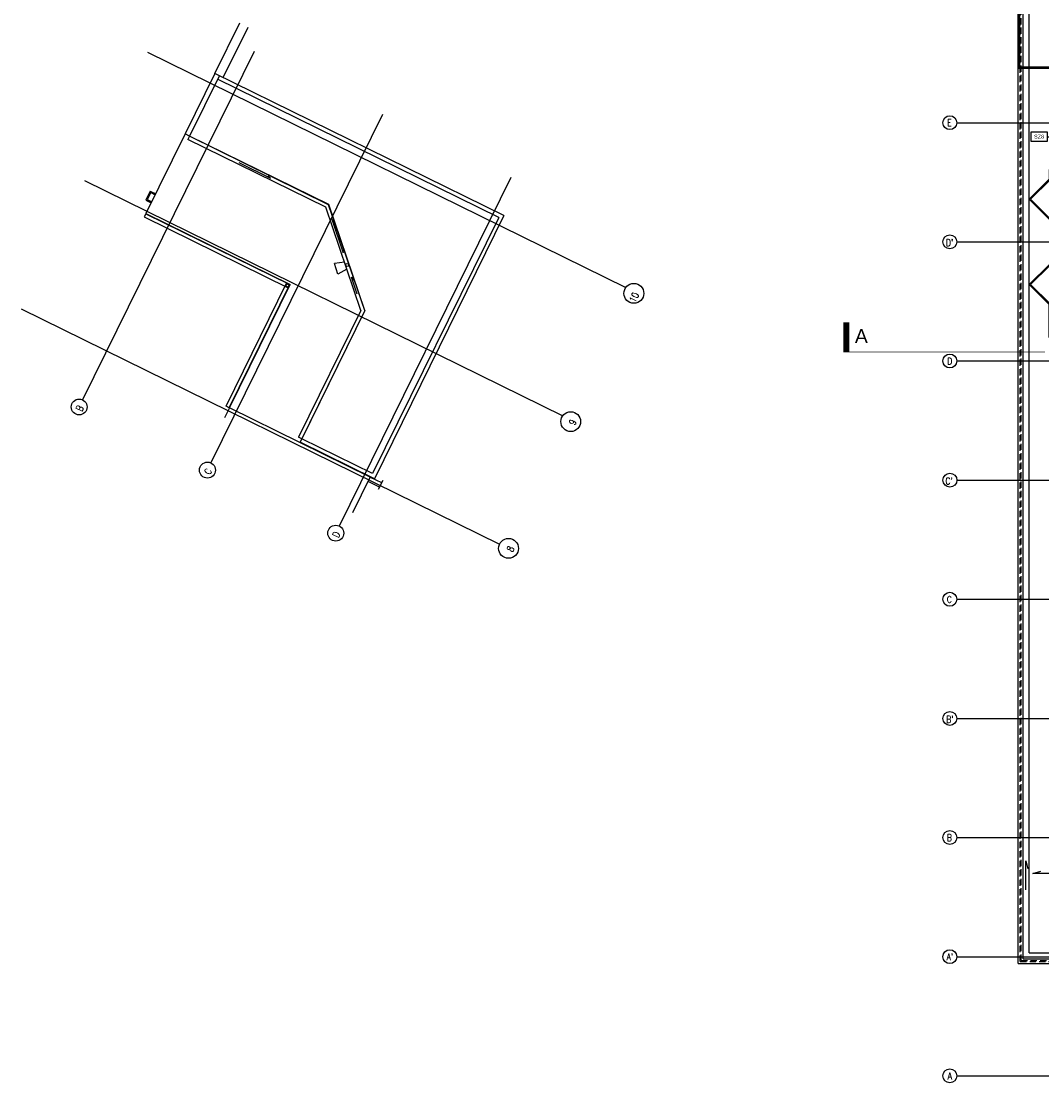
# Model space of a CAD drawing. Header units: centimetres. Extents: x -228435 to 111511, y -89367 to 428125.
# Tile 6 of 219: x -123890 to -72505, y 4650 to 58111. Entities that reach past the tile are written whole.
import ezdxf
from ezdxf.enums import TextEntityAlignment as Align
from ezdxf.xclip import XClip

# ---------------------------------------------------------------- set-up
doc = ezdxf.new("R2010")
doc.units = ezdxf.units.CM
doc.header["$LTSCALE"] = 50
doc.header["$XCLIPFRAME"] = 0
for name, pattern in [('DASHDOT', [25.4, 12.7, -6.35, 0, -6.35]), ('DASHDOT2', [12.7, 6.35, -3.175, 0, -3.175]), ('HIDDEN', [9.525, 6.35, -3.175]), ('PHANTOM2', [31.75, 15.875, -3.175, 3.175, -3.175, 3.175, -3.175])]:
    doc.linetypes.add(name, pattern=pattern)
doc.layers.get('0').update_dxf_attribs({"color": 8})
for name, color, linetype in [('ARCH_DZIAŁOWA_IST', 8, 'Continuous'), ('ARCH_INFO_OPISY_IST', 8, 'Continuous'), ('ARCH_INFO_OPISY_PRZEGRODY_IST', 8, 'Continuous'), ('ARCH_INFO_OSIE_IST', 8, 'DASHDOT2'), ('ARCH_INFO_OSIE_OPISY_IST', 8, 'Continuous'), ('ARCH_MUROWANE_IST', 8, 'Continuous'), ('ARCH_NIEWIDOK_IST', 8, 'HIDDEN'), ('ARCH_ODWODNIENIE', 8, 'PHANTOM2'), ('ARCH_PRZEKROJOWE_IST', 8, 'Continuous'), ('ARCH_WIDOK_IST', 8, 'Continuous'), ('ARCH_ŻELBET_IST', 8, 'Continuous'), ('bgde_urządzenia', 3, 'Continuous'), ('Osie rzutów$0$ARCH_INFO_OSIE_OPISY_IST', 8, 'Continuous'), ('RYSUNKOWE_XREF', 8, 'Continuous')]:
    doc.layers.add(name, color=color, linetype=linetype)
doc.layers.add('ARCH_LINIE PRZEKROJOWE', color=8, linetype='Continuous', lineweight=25)
doc.styles.add('Arial', font='ARIAL.TTF')
doc.styles.add('ROMANS-250-CM', font='romans.shx', dxfattribs={"width": 0.8, "height": 50})
doc.styles.add('wymiary_cuprum', font='Romans.shx', dxfattribs={"width": 0.6})

# ---------------------------------------------------------------- blocks, each defined once
blk = doc.blocks.new('A$C57A9303D')
blk.add_lwpolyline([(300, 0, 3, 3, 0), (0, 0, 30, 30, 0), (0, 150, 30, 30, 0)], format="xyseb")
at = {"linetype": 'DASHDOT', "ltscale": 5, "const_width": 3}
blk.add_lwpolyline([(300, 0), (1000, 0)], dxfattribs=at)
blk = doc.blocks.new('Linie przekrojowe')
at = {"layer": 'ARCH_LINIE PRZEKROJOWE', "linetype": 'DASHDOT', "ltscale": 5}
blk.add_blockref('A$C57A9303D', (3872.3, 8645.5), dxfattribs=at)
at = {"layer": 'ARCH_LINIE PRZEKROJOWE', "linetype": 'DASHDOT', "ltscale": 5, "style": 'Arial'}
blk.add_text('A', height=70, dxfattribs=at).set_placement((3947.5, 8725.3), align=Align.MIDDLE_CENTER)
blk = doc.blocks.new('Legenda rzuty_1')
at = {"layer": 'ARCH_ODWODNIENIE', "color": 55, "insert": (3353.1, 8271.1), "char_height": 20, "attachment_point": 1, "style": 'wymiary_cuprum'}
blk.add_mtext('\\A1;', dxfattribs=at)
blk = doc.blocks.new('Osie rzutów')
at = {"layer": 'ARCH_INFO_OSIE_IST', "ltscale": 10}
for p, q in [((897.4, 10159.1), (34.1, 8404.3)), ((360.6, 10155.4), (2769.4, 8970.5)), ((1543.4, 9841.3), (680.2, 8086.5)), ((4436, 9800), (15156.5, 9800)), ((2189.5, 9523.5), (1326.2, 7768.7)), ((42.8, 9509.4), (2451.6, 8324.4)), ((4436, 9200), (15156.5, 9200)), ((-275, 8863.3), (2133.7, 7678.3)), ((4436, 8600), (15156.5, 8600)), ((4436.2, 8000), (15156.5, 8000)), ((4436, 7400), (15156.5, 7400)), ((4436, 6800), (15156.5, 6800)), ((4436, 6200), (15156.5, 6200)), ((4436, 5600), (15156.5, 5600)), ((4436, 5000), (15156.5, 5000))]:
    blk.add_line(p, q, dxfattribs=at)
at = {"layer": 'ARCH_INFO_OSIE_OPISY_IST'}
for centre, radius in [((4401, 9800), 35), ((4401, 9200), 35), ((2809.6, 8940.7), 50), ((4401, 8600), 35), ((16.5, 8368.4), 40), ((2491.8, 8294.7), 50), ((662.5, 8050.6), 40), ((4401.2, 8000), 35), ((1308.6, 7732.8), 40), ((2178.6, 7656.3), 50), ((4401, 7400), 35), ((4401, 6800), 35), ((4401, 6200), 35), ((4401, 5600), 35), ((4401, 5000), 35)]:
    blk.add_circle(centre, radius, dxfattribs=at)
at = {"layer": 'ARCH_INFO_OSIE_OPISY_IST', "style": 'ROMANS-250-CM', "width": 0.8}
for s, p in [('E', (4387.6, 9782.2)), ("D'", (4381.2, 9179)), ('D', (4387.8, 8581.6)), ("C'", (4378.2, 7977.4)), ('C', (4385.7, 7381.4)), ("B'", (4382.3, 6778.3)), ('B', (4385.9, 6182.2)), ("A'", (4384, 5581.8)), ('A', (4390.1, 4981.6))]:
    blk.add_text(s, height=35, dxfattribs=at).set_placement(p)
for s, p in [('10', (2816.1, 8891.1)), ('B', (29.6, 8342.4)), ('9', (2512.1, 8273.2)), ('C', (675.6, 8024.6)), ('D', (1321.7, 7706.8)), ('8', (2199, 7634.8))]:
    blk.add_text(s, height=35, rotation=63.8057, dxfattribs=at).set_placement(p)
blk = doc.blocks.new('A$C6FDA0163')
at = {"layer": 'RYSUNKOWE_XREF'}
blk.add_blockref('Osie rzutów', (-10460, -9819, -630), dxfattribs=at)

msp = doc.modelspace()

# ---------------------------------------------------------------- linework, layer by layer
at = {"layer": 'ARCH_DZIAŁOWA_IST', "ltscale": 5}
for p, q in [((-114137.00805, 55484.95449, 630), (-115637.82428, 52434.12663, 630)), ((-113912.68247, 55374.60035, 630), (-115413.4987, 52323.77249, 630)), ((-99582.76454, 48325.17825, 630), (-114137.00805, 55484.95449, 630)), ((-99850.50831, 48234.00109, 630), (-114000.96578, 55195.13989, 630)), ((-115413.4987, 52323.77249, 630), (-115637.82428, 52434.12663, 630)), ((-108405.56764, 48876.30933, 630), (-115413.4987, 52323.77249, 630)), ((-106586.5834, 43534.82112, 630), (-108405.56764, 48876.30933, 630)), ((-117610.95621, 48423.18529, 630), (-110351.7805, 44852.1255, 630)), ((-99850.50831, 48234.00109, 630), (-106198.07813, 35330.79384, 630)), ((-99582.76454, 48325.17825, 630), (-106106.90097, 35063.05007, 630)), ((-113406.38294, 38642.7935, 630), (-110351.7805, 44852.1255, 630)), ((-106586.5834, 43534.82112, 630), (-109848.65162, 36903.75703, 630)), ((-106106.90097, 35063.05007, 630), (-109848.65162, 36903.75703, 630)), ((-106198.07813, 35330.79384, 630), (-109760.36831, 37083.21749, 630))]:
    msp.add_line(p, q, dxfattribs=at)
at = {"layer": 'ARCH_INFO_OPISY_IST'}
for p, q in [((-112942.13016, 50994.66344, 630), (-111337.21141, 50205.14394, 630)), ((-111337.21141, 50205.14394, 630), (-111464.6001, 50316.70031, 630)), ((-108259.41301, 48144.55543, 630), (-107682.83868, 46451.43191, 630)), ((-107682.83868, 46451.43191, 630), (-107694.03382, 46620.39158, 630)), ((-106973.18129, 44367.507, 630), (-107261.46846, 45214.06876, 630)), ((-107261.46846, 45214.06876, 630), (-107167.22031, 45073.39186, 630)), ((-73308.7992, 14362.5492, 630), (-73308.7992, 15829.20413, 630)), ((-73308.7992, 15829.20413, 630), (-73198.84476, 15425.43117, 630)), ((-72958.61541, 15192.78332, 630), (-72554.84245, 15302.73776, 630)), ((-72057.07503, 15192.78332, 630), (-72958.61541, 15192.78332, 630))]:
    msp.add_line(p, q, dxfattribs=at)
at = {"layer": 'ARCH_INFO_OPISY_PRZEGRODY_IST', "elevation": 630}
msp.add_lwpolyline([(-72239.10736, 52295.59689), (-72239.10736, 52045.59689), (-73039.10736, 52045.59689), (-73039.10736, 52545.59689), (-72239.10736, 52545.59689), (-72239.10736, 52295.59689), (-71340, 52295.59689)], dxfattribs=at)
at = {"layer": 'ARCH_MUROWANE_IST', "ltscale": 4}
for p, q in [((-105855.65188, 34649.69383, 630), (-106428.0488, 34931.27727, 630)), ((-106317.69467, 35155.60285, 630), (-105745.29775, 34874.01941, 630)), ((-105688.48955, 34989.49793, 630), (-105912.04371, 34535.0617, 630))]:
    msp.add_line(p, q, dxfattribs=at)
at = {"layer": 'ARCH_NIEWIDOK_IST'}
for p, q in [((-73590, 10750, 630), (-73590, 67050, 630)), ((-73540, 10800, 630), (-73540, 67100, 630)), ((-73590, 10750, 630), (-72140.00033, 10750, 630)), ((-73540, 10800, 630), (-72140.00033, 10800, 630))]:
    msp.add_line(p, q, dxfattribs=at)
at = {"layer": 'ARCH_PRZEKROJOWE_IST', "ltscale": 4, "elevation": 630}
for points in [[(-72140.00163, 50650), (-72140.00193, 50150), (-73140.00193, 49150), (-72140.00193, 48150), (-71590, 48150)], [(-72090, 50600), (-72090.00193, 50129.28932), (-73069.29125, 49150), (-72119.29125, 48200), (-71590, 48200)], [(-72140, 42180), (-72140.00193, 43850), (-73140.00193, 44850), (-72140.00193, 45850), (-71590, 45850)], [(-72090, 42230), (-72090.00193, 43870.71068), (-73069.29125, 44850), (-72119.29125, 45800), (-71590, 45800)]]:
    msp.add_lwpolyline(points, dxfattribs=at)
at = {"layer": 'ARCH_WIDOK_IST'}
for p, q in [((-73690, 10650, 630), (-73690, 66950, 630)), ((-73440, 10900, 630), (-73440, 67200, 630)), ((-73140, 11200, 630), (-73140, 67200, 630)), ((-115637.82428, 52434.12663, 630), (-117610.95621, 48423.18529, 630)), ((-115417.91287, 52314.79947, 630), (-115497.36785, 52153.28505, 630)), ((-108560.05499, 48740.56163, 630), (-115497.36785, 52153.28505, 630)), ((-108413.69856, 48869.16472, 630), (-115417.91287, 52314.79947, 630)), ((-117390.17454, 49551.61582, 630), (-117610.88281, 49102.96466, 630)), ((-117367.38025, 49484.67988, 630), (-117543.94687, 49125.75895, 630)), ((-117390.17454, 49551.61582, 630), (-117120.98385, 49419.19086, 630)), ((-117367.38025, 49484.67988, 630), (-117143.05468, 49374.32574, 630)), ((-117610.88281, 49102.96466, 630), (-117341.69212, 48970.5397, 630)), ((-117543.94687, 49125.75895, 630), (-117319.62129, 49015.40482, 630)), ((-106791.81058, 43548.07205, 630), (-108560.05499, 48740.56163, 630)), ((-106597.38483, 43535.51854, 630), (-108413.69856, 48869.16472, 630)), ((-117615.37037, 48414.21227, 630), (-117694.82535, 48252.69785, 630)), ((-117694.82535, 48252.69785, 630), (-110444.62266, 44686.05222, 630)), ((-117615.37037, 48414.21227, 630), (-110365.16769, 44847.56664, 630)), ((-107619.55216, 45978.75386, 630), (-108122.91531, 45905.8298, 630)), ((-107943.06569, 45377.69734, 630), (-108122.91531, 45905.8298, 630)), ((-107499.81167, 45627.13321, 630), (-107943.06569, 45377.69734, 630)), ((-113576.87038, 38726.66264, 630), (-110526.6821, 44927.02162, 630)), ((-113415.35596, 38647.20766, 630), (-110365.16769, 44847.56664, 630)), ((-106791.81058, 43548.07205, 630), (-109930.85575, 37167.08663, 630)), ((-106597.38483, 43535.51854, 630), (-109769.34133, 37087.63166, 630)), ((-113415.35596, 38647.20766, 630), (-113576.87038, 38726.66264, 630)), ((-109769.34133, 37087.63166, 630), (-109930.85575, 37167.08663, 630)), ((-73440, 10900, 630), (-72140.00033, 10900, 630)), ((-73140, 11200, 630), (-72140.00035, 11200, 630)), ((-73690, 10650, 630), (-72140.00032, 10650, 630))]:
    msp.add_line(p, q, dxfattribs=at)
for centre in [(-107474.48637, 45831.95593, 630), (-110485.65238, 44806.53692, 630)]:
    msp.add_circle(centre, 75, dxfattribs=at)
at = {"layer": 'ARCH_ŻELBET_IST', "ltscale": 4}
for p, q in [((-114137.00805, 55484.95449, 630), (-112881.16169, 58037.81272, 630)), ((-113715.27597, 55277.48872, 630), (-112467.28536, 57814.37794, 630)), ((-113406.38294, 38642.7935, 630), (-113656.38726, 38134.58994, 630)), ((-106317.69467, 35155.60285, 630), (-113406.38294, 38642.7935, 630)), ((-107200.04322, 33361.98316, 630), (-106317.69467, 35155.60285, 630))]:
    msp.add_line(p, q, dxfattribs=at)
at = {"layer": 'bgde_urządzenia', "lineweight": 50}
msp.add_lwpolyline([(-73648.40461, 72420.78269), (-56953.52913, 72420.78269), (-56953.52913, 55769.25504), (-73648.40461, 55769.25504)], close=True, dxfattribs=at)

# ---------------------------------------------------------------- block references
at = {"xscale": 10, "yscale": 10, "zscale": 10}
for name, p in [('Linie przekrojowe', (-121065, -45000, -5670)), ('Legenda rzuty_1', (-122419.92306, -45000, -5670)), ('Legenda rzuty_1', (-122419.92306, -45000, -5670))]:
    msp.add_blockref(name, p, dxfattribs=at)
ref = msp.add_blockref('A$C6FDA0163', (-16540, 53190.5, 630), dxfattribs=dict(xscale=10, yscale=10, zscale=10))
XClip(ref).set_block_clipping_path([(-400.031931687, -2219.05), (399.968068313, 380.95)])
at = {"layer": 'Osie rzutów$0$ARCH_INFO_OSIE_OPISY_IST', "xscale": 10, "yscale": 10, "zscale": 10}
msp.add_blockref('Osie rzutów', (-121140, -45000, 630), dxfattribs=at)

# ---------------------------------------------------------------- texts
at = {"layer": 'ARCH_INFO_OPISY_PRZEGRODY_IST', "insert": (-72639.10736, 52295.59689, 630), "char_height": 200, "width": 800, "attachment_point": 5, "style": 'Arial'}
msp.add_mtext('SZ8', dxfattribs=at)

doc.saveas('drawing.dxf')
